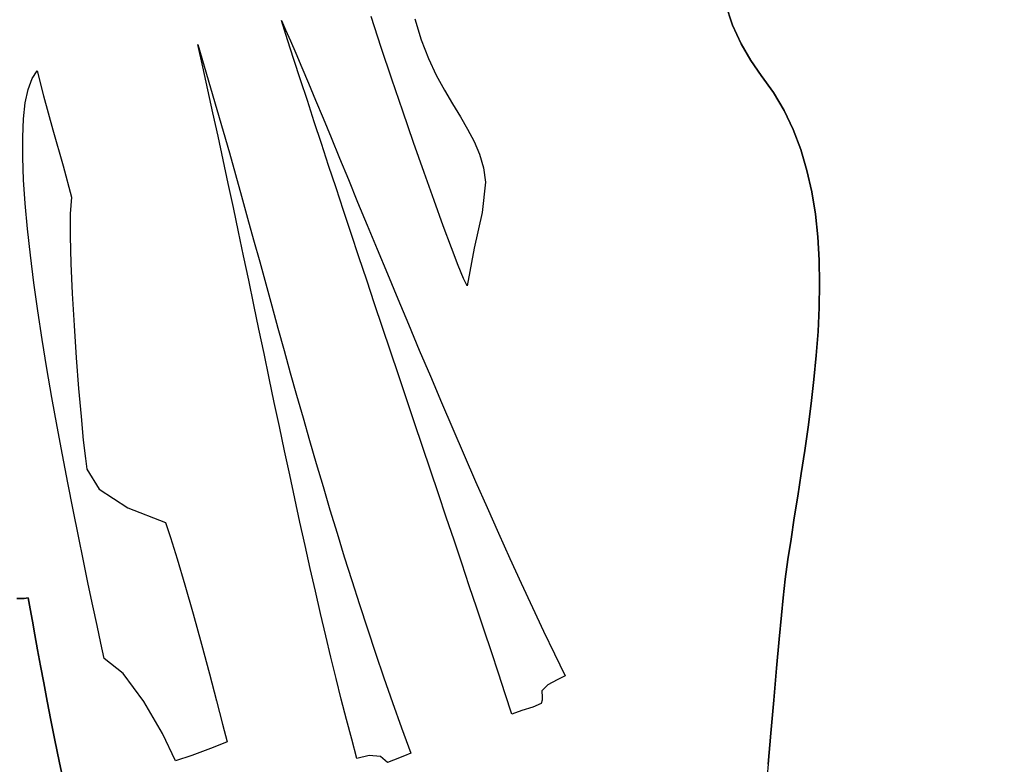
# Model space of a CAD drawing. Header units: millimetres. Extents: x -889928 to -835559, y 137213 to 158342.
# Tile 14 of 19: x -846876 to -846525, y 152472 to 152737. Entities that reach past the tile are written whole.
import ezdxf

# ---------------------------------------------------------------- set-up
doc = ezdxf.new("R2010")
doc.units = ezdxf.units.MM
doc.header["$XCLIPFRAME"] = 2
doc.linetypes.add('Tracejada', pattern=[6.35, 3.175, -3.175])
doc.layers.add('A-DETL-GENF', color=92, linetype='Continuous', lineweight=5)
doc.layers.add('G-ANNO-REFR', color=1, linetype='Tracejada', lineweight=5)
picture_1 = doc.add_image_def('image1.png', size_in_pixel=(1000, 904))
picture_2 = doc.add_image_def('image2.png', size_in_pixel=(1500, 1617))
picture_3 = doc.add_image_def('image3.png', size_in_pixel=(1556, 1639))

# ---------------------------------------------------------------- blocks, each defined once
blk = doc.blocks.new('CICLISTA DEFRENTE - CICLISTA DEFRENTE-3531129-TRECHO 1 - CORTE ESCADA RAMPA')
at = {"layer": 'A-DETL-GENF', "lineweight": 25}
for p, q in [((-846621.72, 152735.28), (-846624.23, 152742.84)), ((-846624.23, 152742.84), (-846621.72, 152735.28)), ((-846746.94, 152727.3), (-846750.56, 152738.35)), ((-846746.94, 152727.3), (-846750.56, 152738.35)), ((-846735.03, 152737.49), (-846732.73, 152729.98)), ((-846735.03, 152737.49), (-846732.73, 152729.98)), ((-846780.34, 152730.05), (-846782.53, 152736.89)), ((-846782.53, 152736.89), (-846781.04, 152733.6)), ((-846782.53, 152736.89), (-846781.04, 152733.6)), ((-846780.34, 152730.05), (-846782.53, 152736.89)), ((-846618.64, 152728.61), (-846621.72, 152735.28)), ((-846621.72, 152735.28), (-846618.64, 152728.61)), ((-846781.04, 152733.6), (-846779.33, 152729.7)), ((-846781.04, 152733.6), (-846779.33, 152729.7)), ((-846810.6, 152720.35), (-846812.41, 152728.35)), ((-846812.41, 152728.35), (-846810.08, 152720.63)), ((-846812.41, 152728.35), (-846810.08, 152720.63)), ((-846810.6, 152720.35), (-846812.41, 152728.35)), ((-846778.07, 152723.01), (-846780.34, 152730.05)), ((-846778.07, 152723.01), (-846780.34, 152730.05)), ((-846779.33, 152729.7), (-846777.4, 152725.21)), ((-846779.33, 152729.7), (-846777.4, 152725.21)), ((-846743.16, 152715.96), (-846746.94, 152727.3)), ((-846743.16, 152715.96), (-846746.94, 152727.3)), ((-846732.73, 152729.98), (-846730.14, 152723.33)), ((-846732.73, 152729.98), (-846730.14, 152723.33)), ((-846615.18, 152722.66), (-846618.64, 152728.61)), ((-846618.64, 152728.61), (-846615.18, 152722.66)), ((-846777.4, 152725.21), (-846775.26, 152720.17)), ((-846777.4, 152725.21), (-846775.26, 152720.17)), ((-846730.14, 152723.33), (-846727.34, 152717.41)), ((-846730.14, 152723.33), (-846727.34, 152717.41)), ((-846808.78, 152712.24), (-846810.6, 152720.35)), ((-846808.78, 152712.24), (-846810.6, 152720.35)), ((-846810.08, 152720.63), (-846807.79, 152712.91)), ((-846810.08, 152720.63), (-846807.79, 152712.91)), ((-846775.73, 152715.78), (-846778.07, 152723.01)), ((-846775.73, 152715.78), (-846778.07, 152723.01)), ((-846775.26, 152720.17), (-846772.93, 152714.61)), ((-846775.26, 152720.17), (-846772.93, 152714.61)), ((-846611.53, 152717.25), (-846615.18, 152722.66)), ((-846615.18, 152722.66), (-846611.53, 152717.25)), ((-846872.86, 152712.36), (-846871.45, 152716.19)), ((-846872.86, 152712.36), (-846871.45, 152716.19)), ((-846871.45, 152716.19), (-846869.63, 152718.96)), ((-846871.45, 152716.19), (-846869.63, 152718.96)), ((-846869.63, 152718.96), (-846867.43, 152710.03)), ((-846869.63, 152718.96), (-846867.43, 152710.03)), ((-846727.34, 152717.41), (-846724.45, 152712.07)), ((-846727.34, 152717.41), (-846724.45, 152712.07)), ((-846607.09, 152711.22), (-846611.53, 152717.25)), ((-846611.53, 152717.25), (-846607.09, 152711.22)), ((-846807.79, 152712.91), (-846805.53, 152705.19)), ((-846807.79, 152712.91), (-846805.53, 152705.19)), ((-846773.31, 152708.37), (-846775.73, 152715.78)), ((-846773.31, 152708.37), (-846775.73, 152715.78)), ((-846772.93, 152714.61), (-846770.41, 152708.56)), ((-846772.93, 152714.61), (-846770.41, 152708.56)), ((-846739.29, 152704.57), (-846743.16, 152715.96)), ((-846739.29, 152704.57), (-846743.16, 152715.96)), ((-846873.88, 152707.56), (-846872.86, 152712.36)), ((-846873.88, 152707.56), (-846872.86, 152712.36)), ((-846867.43, 152710.03), (-846864.02, 152697.96)), ((-846867.43, 152710.03), (-846864.02, 152697.96)), ((-846806.96, 152704.01), (-846808.78, 152712.24)), ((-846806.96, 152704.01), (-846808.78, 152712.24)), ((-846724.45, 152712.07), (-846721.55, 152707.18)), ((-846724.45, 152712.07), (-846721.55, 152707.18)), ((-846603.26, 152704.8), (-846607.09, 152711.22)), ((-846607.09, 152711.22), (-846603.26, 152704.8)), ((-846874.52, 152701.85), (-846873.88, 152707.56)), ((-846874.52, 152701.85), (-846873.88, 152707.56)), ((-846770.84, 152700.8), (-846773.31, 152708.37)), ((-846770.84, 152700.8), (-846773.31, 152708.37)), ((-846770.41, 152708.56), (-846767.71, 152702.07)), ((-846770.41, 152708.56), (-846767.71, 152702.07)), ((-846721.55, 152707.18), (-846718.75, 152702.6)), ((-846721.55, 152707.18), (-846718.75, 152702.6)), ((-846805.14, 152695.69), (-846806.96, 152704.01)), ((-846805.14, 152695.69), (-846806.96, 152704.01)), ((-846805.53, 152705.19), (-846803.3, 152697.46)), ((-846805.53, 152705.19), (-846803.3, 152697.46)), ((-846735.44, 152693.4), (-846739.29, 152704.57)), ((-846735.44, 152693.4), (-846739.29, 152704.57)), ((-846718.75, 152702.6), (-846716.16, 152698.17)), ((-846718.75, 152702.6), (-846716.16, 152698.17)), ((-846600.02, 152698.01), (-846603.26, 152704.8)), ((-846603.26, 152704.8), (-846600.02, 152698.01)), ((-846874.82, 152695.33), (-846874.52, 152701.85)), ((-846874.82, 152695.33), (-846874.52, 152701.85)), ((-846768.3, 152693.09), (-846770.84, 152700.8)), ((-846768.3, 152693.09), (-846770.84, 152700.8)), ((-846767.71, 152702.07), (-846764.85, 152695.15)), ((-846767.71, 152702.07), (-846764.85, 152695.15)), ((-846874.81, 152688.08), (-846874.82, 152695.33)), ((-846874.81, 152688.08), (-846874.82, 152695.33)), ((-846864.02, 152697.96), (-846860.38, 152685.12)), ((-846864.02, 152697.96), (-846860.38, 152685.12)), ((-846803.32, 152687.28), (-846805.14, 152695.69)), ((-846803.32, 152687.28), (-846805.14, 152695.69)), ((-846803.3, 152697.46), (-846801.1, 152689.73)), ((-846803.3, 152697.46), (-846801.1, 152689.73)), ((-846764.85, 152695.15), (-846761.83, 152687.84)), ((-846764.85, 152695.15), (-846761.83, 152687.84)), ((-846716.16, 152698.17), (-846713.85, 152693.76)), ((-846716.16, 152698.17), (-846713.85, 152693.76)), ((-846597.32, 152690.89), (-846600.02, 152698.01)), ((-846600.02, 152698.01), (-846597.32, 152690.89)), ((-846765.72, 152685.23), (-846768.3, 152693.09)), ((-846765.72, 152685.23), (-846768.3, 152693.09)), ((-846731.69, 152682.69), (-846735.44, 152693.4)), ((-846731.69, 152682.69), (-846735.44, 152693.4)), ((-846713.85, 152693.76), (-846711.95, 152689.23)), ((-846713.85, 152693.76), (-846711.95, 152689.23)), ((-846874.5, 152680.16), (-846874.81, 152688.08)), ((-846874.5, 152680.16), (-846874.81, 152688.08)), ((-846801.1, 152689.73), (-846798.92, 152681.99)), ((-846801.1, 152689.73), (-846798.92, 152681.99)), ((-846711.95, 152689.23), (-846710.54, 152684.44)), ((-846711.95, 152689.23), (-846710.54, 152684.44)), ((-846595.14, 152683.47), (-846597.32, 152690.89)), ((-846597.32, 152690.89), (-846595.14, 152683.47)), ((-846860.38, 152685.12), (-846857.46, 152673.91)), ((-846860.38, 152685.12), (-846857.46, 152673.91)), ((-846801.5, 152678.79), (-846803.32, 152687.28)), ((-846801.5, 152678.79), (-846803.32, 152687.28)), ((-846763.08, 152677.25), (-846765.72, 152685.23)), ((-846763.08, 152677.25), (-846765.72, 152685.23)), ((-846761.83, 152687.84), (-846758.67, 152680.18)), ((-846761.83, 152687.84), (-846758.67, 152680.18)), ((-846798.92, 152681.99), (-846796.75, 152674.24)), ((-846798.92, 152681.99), (-846796.75, 152674.24)), ((-846728.13, 152672.7), (-846731.69, 152682.69)), ((-846728.13, 152672.7), (-846731.69, 152682.69)), ((-846710.54, 152684.44), (-846709.73, 152679.25)), ((-846710.54, 152684.44), (-846709.73, 152679.25)), ((-846593.43, 152675.79), (-846595.14, 152683.47)), ((-846595.14, 152683.47), (-846593.43, 152675.79)), ((-846873.92, 152671.66), (-846874.5, 152680.16)), ((-846873.92, 152671.66), (-846874.5, 152680.16)), ((-846799.68, 152670.24), (-846801.5, 152678.79)), ((-846799.68, 152670.24), (-846801.5, 152678.79)), ((-846758.67, 152680.18), (-846755.37, 152672.2)), ((-846758.67, 152680.18), (-846755.37, 152672.2)), ((-846709.73, 152679.25), (-846711.02, 152668.49)), ((-846709.73, 152679.25), (-846711.02, 152668.49)), ((-846796.75, 152674.24), (-846794.6, 152666.47)), ((-846796.75, 152674.24), (-846794.6, 152666.47)), ((-846760.4, 152669.17), (-846763.08, 152677.25)), ((-846760.4, 152669.17), (-846763.08, 152677.25)), ((-846592.16, 152667.88), (-846593.43, 152675.79)), ((-846593.43, 152675.79), (-846592.16, 152667.88)), ((-846873.09, 152662.65), (-846873.92, 152671.66)), ((-846873.09, 152662.65), (-846873.92, 152671.66)), ((-846857.46, 152673.91), (-846857.85, 152668.05)), ((-846857.46, 152673.91), (-846857.85, 152668.05)), ((-846755.37, 152672.2), (-846751.95, 152663.93)), ((-846755.37, 152672.2), (-846751.95, 152663.93)), ((-846724.86, 152663.67), (-846728.13, 152672.7)), ((-846724.86, 152663.67), (-846728.13, 152672.7)), ((-846857.85, 152668.05), (-846857.89, 152660.02)), ((-846857.85, 152668.05), (-846857.89, 152660.02)), ((-846797.86, 152661.64), (-846799.68, 152670.24)), ((-846797.86, 152661.64), (-846799.68, 152670.24)), ((-846757.67, 152660.98), (-846760.4, 152669.17)), ((-846757.67, 152660.98), (-846760.4, 152669.17)), ((-846711.02, 152668.49), (-846713.78, 152655.78)), ((-846711.02, 152668.49), (-846713.78, 152655.78)), ((-846591.3, 152659.78), (-846592.16, 152667.88)), ((-846592.16, 152667.88), (-846591.3, 152659.78)), ((-846794.6, 152666.47), (-846792.45, 152658.68)), ((-846794.6, 152666.47), (-846792.45, 152658.68)), ((-846751.95, 152663.93), (-846748.42, 152655.41)), ((-846751.95, 152663.93), (-846748.42, 152655.41)), ((-846721.95, 152655.87), (-846724.86, 152663.67)), ((-846721.95, 152655.87), (-846724.86, 152663.67)), ((-846872.04, 152653.23), (-846873.09, 152662.65)), ((-846872.04, 152653.23), (-846873.09, 152662.65)), ((-846857.89, 152660.02), (-846857.65, 152650.34)), ((-846857.89, 152660.02), (-846857.65, 152650.34)), ((-846796.04, 152652.99), (-846797.86, 152661.64)), ((-846796.04, 152652.99), (-846797.86, 152661.64)), ((-846754.92, 152652.71), (-846757.67, 152660.98)), ((-846754.92, 152652.71), (-846757.67, 152660.98)), ((-846792.45, 152658.68), (-846790.3, 152650.87)), ((-846792.45, 152658.68), (-846790.3, 152650.87)), ((-846590.81, 152651.51), (-846591.3, 152659.78)), ((-846591.3, 152659.78), (-846590.81, 152651.51)), ((-846870.8, 152643.46), (-846872.04, 152653.23)), ((-846870.8, 152643.46), (-846872.04, 152653.23)), ((-846794.22, 152644.31), (-846796.04, 152652.99)), ((-846794.22, 152644.31), (-846796.04, 152652.99)), ((-846748.42, 152655.41), (-846744.78, 152646.66)), ((-846748.42, 152655.41), (-846744.78, 152646.66)), ((-846719.5, 152649.54), (-846721.95, 152655.87)), ((-846719.5, 152649.54), (-846721.95, 152655.87)), ((-846713.78, 152655.78), (-846716.35, 152642.32)), ((-846713.78, 152655.78), (-846716.35, 152642.32)), ((-846857.65, 152650.34), (-846857.16, 152639.55)), ((-846857.65, 152650.34), (-846857.16, 152639.55)), ((-846790.3, 152650.87), (-846788.14, 152643.04)), ((-846790.3, 152650.87), (-846788.14, 152643.04)), ((-846752.14, 152644.37), (-846754.92, 152652.71)), ((-846752.14, 152644.37), (-846754.92, 152652.71)), ((-846717.61, 152644.94), (-846719.5, 152649.54)), ((-846717.61, 152644.94), (-846719.5, 152649.54)), ((-846590.65, 152643.12), (-846590.81, 152651.51)), ((-846590.81, 152651.51), (-846590.65, 152643.12)), ((-846744.78, 152646.66), (-846741.06, 152637.73)), ((-846744.78, 152646.66), (-846741.06, 152637.73)), ((-846869.39, 152633.43), (-846870.8, 152643.46)), ((-846869.39, 152633.43), (-846870.8, 152643.46)), ((-846792.4, 152635.61), (-846794.22, 152644.31)), ((-846792.4, 152635.61), (-846794.22, 152644.31)), ((-846788.14, 152643.04), (-846785.98, 152635.17)), ((-846788.14, 152643.04), (-846785.98, 152635.17)), ((-846749.33, 152635.97), (-846752.14, 152644.37)), ((-846749.33, 152635.97), (-846752.14, 152644.37)), ((-846716.35, 152642.32), (-846717.61, 152644.94)), ((-846716.35, 152642.32), (-846717.61, 152644.94)), ((-846590.8, 152634.63), (-846590.65, 152643.12)), ((-846590.65, 152643.12), (-846590.8, 152634.63)), ((-846857.16, 152639.55), (-846856.5, 152628.16)), ((-846857.16, 152639.55), (-846856.5, 152628.16)), ((-846790.57, 152626.89), (-846792.4, 152635.61)), ((-846790.57, 152626.89), (-846792.4, 152635.61)), ((-846746.5, 152627.53), (-846749.33, 152635.97)), ((-846746.5, 152627.53), (-846749.33, 152635.97)), ((-846741.06, 152637.73), (-846737.25, 152628.64)), ((-846741.06, 152637.73), (-846737.25, 152628.64)), ((-846867.84, 152623.21), (-846869.39, 152633.43)), ((-846867.84, 152623.21), (-846869.39, 152633.43)), ((-846785.98, 152635.17), (-846783.8, 152627.27)), ((-846785.98, 152635.17), (-846783.8, 152627.27)), ((-846591.2, 152626.08), (-846590.8, 152634.63)), ((-846590.8, 152634.63), (-846591.2, 152626.08)), ((-846737.25, 152628.64), (-846733.38, 152619.42)), ((-846737.25, 152628.64), (-846733.38, 152619.42)), ((-846856.5, 152628.16), (-846855.72, 152616.71)), ((-846856.5, 152628.16), (-846855.72, 152616.71)), ((-846788.75, 152618.18), (-846790.57, 152626.89)), ((-846788.75, 152618.18), (-846790.57, 152626.89)), ((-846783.8, 152627.27), (-846781.6, 152619.34)), ((-846783.8, 152627.27), (-846781.6, 152619.34)), ((-846743.66, 152619.05), (-846746.5, 152627.53)), ((-846743.66, 152619.05), (-846746.5, 152627.53)), ((-846591.83, 152617.51), (-846591.2, 152626.08)), ((-846591.2, 152626.08), (-846591.83, 152617.51)), ((-846866.16, 152612.89), (-846867.84, 152623.21)), ((-846866.16, 152612.89), (-846867.84, 152623.21)), ((-846786.92, 152609.48), (-846788.75, 152618.18)), ((-846786.92, 152609.48), (-846788.75, 152618.18)), ((-846781.6, 152619.34), (-846779.38, 152611.36)), ((-846781.6, 152619.34), (-846779.38, 152611.36)), ((-846740.81, 152610.56), (-846743.66, 152619.05)), ((-846740.81, 152610.56), (-846743.66, 152619.05)), ((-846733.38, 152619.42), (-846729.44, 152610.11)), ((-846733.38, 152619.42), (-846729.44, 152610.11)), ((-846855.72, 152616.71), (-846854.87, 152605.73)), ((-846855.72, 152616.71), (-846854.87, 152605.73)), ((-846592.66, 152608.94), (-846591.83, 152617.51)), ((-846591.83, 152617.51), (-846592.66, 152608.94)), ((-846864.39, 152602.54), (-846866.16, 152612.89)), ((-846864.39, 152602.54), (-846866.16, 152612.89)), ((-846779.38, 152611.36), (-846777.13, 152603.35)), ((-846779.38, 152611.36), (-846777.13, 152603.35)), ((-846785.1, 152600.8), (-846786.92, 152609.48)), ((-846785.1, 152600.8), (-846786.92, 152609.48)), ((-846737.95, 152602.05), (-846740.81, 152610.56)), ((-846737.95, 152602.05), (-846740.81, 152610.56)), ((-846729.44, 152610.11), (-846725.45, 152600.75)), ((-846729.44, 152610.11), (-846725.45, 152600.75)), ((-846593.64, 152600.42), (-846592.66, 152608.94)), ((-846592.66, 152608.94), (-846593.64, 152600.42)), ((-846854.87, 152605.73), (-846854.01, 152595.74)), ((-846854.87, 152605.73), (-846854.01, 152595.74)), ((-846862.55, 152592.24), (-846864.39, 152602.54)), ((-846862.55, 152592.24), (-846864.39, 152602.54)), ((-846783.27, 152592.16), (-846785.1, 152600.8)), ((-846783.27, 152592.16), (-846785.1, 152600.8)), ((-846777.13, 152603.35), (-846774.84, 152595.29)), ((-846777.13, 152603.35), (-846774.84, 152595.29)), ((-846735.1, 152593.56), (-846737.95, 152602.05)), ((-846735.1, 152593.56), (-846737.95, 152602.05)), ((-846725.45, 152600.75), (-846721.43, 152591.36)), ((-846725.45, 152600.75), (-846721.43, 152591.36)), ((-846594.74, 152591.97), (-846593.64, 152600.42)), ((-846593.64, 152600.42), (-846594.74, 152591.97)), ((-846854.01, 152595.74), (-846853.19, 152587.27)), ((-846854.01, 152595.74), (-846853.19, 152587.27)), ((-846774.84, 152595.29), (-846772.52, 152587.18)), ((-846774.84, 152595.29), (-846772.52, 152587.18)), ((-846732.25, 152585.09), (-846735.1, 152593.56)), ((-846732.25, 152585.09), (-846735.1, 152593.56)), ((-846860.66, 152582.07), (-846862.55, 152592.24)), ((-846860.66, 152582.07), (-846862.55, 152592.24)), ((-846781.44, 152583.55), (-846783.27, 152592.16)), ((-846781.44, 152583.55), (-846783.27, 152592.16)), ((-846721.43, 152591.36), (-846717.37, 152581.98)), ((-846721.43, 152591.36), (-846717.37, 152581.98)), ((-846595.93, 152583.63), (-846594.74, 152591.97)), ((-846594.74, 152591.97), (-846595.93, 152583.63)), ((-846853.19, 152587.27), (-846852.47, 152580.84)), ((-846853.19, 152587.27), (-846852.47, 152580.84)), ((-846772.52, 152587.18), (-846770.14, 152579.01)), ((-846772.52, 152587.18), (-846770.14, 152579.01)), ((-846779.61, 152575.01), (-846781.44, 152583.55)), ((-846779.61, 152575.01), (-846781.44, 152583.55)), ((-846729.41, 152576.64), (-846732.25, 152585.09)), ((-846729.41, 152576.64), (-846732.25, 152585.09)), ((-846597.17, 152575.43), (-846595.93, 152583.63)), ((-846595.93, 152583.63), (-846597.17, 152575.43)), ((-846858.75, 152572.11), (-846860.66, 152582.07)), ((-846858.75, 152572.11), (-846860.66, 152582.07)), ((-846852.47, 152580.84), (-846851.91, 152576.99)), ((-846852.47, 152580.84), (-846851.91, 152576.99)), ((-846717.37, 152581.98), (-846713.3, 152572.64)), ((-846717.37, 152581.98), (-846713.3, 152572.64)), ((-846851.91, 152576.99), (-846847.5, 152569.89)), ((-846851.91, 152576.99), (-846847.5, 152569.89)), ((-846770.14, 152579.01), (-846767.72, 152570.79)), ((-846770.14, 152579.01), (-846767.72, 152570.79)), ((-846726.59, 152568.25), (-846729.41, 152576.64)), ((-846726.59, 152568.25), (-846729.41, 152576.64)), ((-846777.77, 152566.53), (-846779.61, 152575.01)), ((-846777.77, 152566.53), (-846779.61, 152575.01)), ((-846713.3, 152572.64), (-846709.22, 152563.37)), ((-846713.3, 152572.64), (-846709.22, 152563.37)), ((-846598.42, 152567.41), (-846597.17, 152575.43)), ((-846597.17, 152575.43), (-846598.42, 152567.41)), ((-846856.85, 152562.45), (-846858.75, 152572.11)), ((-846856.85, 152562.45), (-846858.75, 152572.11)), ((-846847.5, 152569.89), (-846837.31, 152563.25)), ((-846847.5, 152569.89), (-846837.31, 152563.25)), ((-846767.72, 152570.79), (-846765.25, 152562.52)), ((-846767.72, 152570.79), (-846765.25, 152562.52)), ((-846775.94, 152558.12), (-846777.77, 152566.53)), ((-846775.94, 152558.12), (-846777.77, 152566.53)), ((-846723.79, 152559.91), (-846726.59, 152568.25)), ((-846723.79, 152559.91), (-846726.59, 152568.25)), ((-846599.66, 152559.6), (-846598.42, 152567.41)), ((-846598.42, 152567.41), (-846599.66, 152559.6)), ((-846854.97, 152553.15), (-846856.85, 152562.45)), ((-846854.97, 152553.15), (-846856.85, 152562.45)), ((-846837.31, 152563.25), (-846823.94, 152557.99)), ((-846837.31, 152563.25), (-846823.94, 152557.99)), ((-846765.25, 152562.52), (-846762.72, 152554.18)), ((-846765.25, 152562.52), (-846762.72, 152554.18)), ((-846709.22, 152563.37), (-846705.14, 152554.21)), ((-846709.22, 152563.37), (-846705.14, 152554.21)), ((-846721.01, 152551.65), (-846723.79, 152559.91)), ((-846721.01, 152551.65), (-846723.79, 152559.91)), ((-846600.84, 152552.04), (-846599.66, 152559.6)), ((-846599.66, 152559.6), (-846600.84, 152552.04)), ((-846823.94, 152557.99), (-846822.07, 152552.66)), ((-846823.94, 152557.99), (-846822.07, 152552.66)), ((-846774.1, 152549.81), (-846775.94, 152558.12)), ((-846774.1, 152549.81), (-846775.94, 152558.12)), ((-846853.15, 152544.3), (-846854.97, 152553.15)), ((-846853.15, 152544.3), (-846854.97, 152553.15)), ((-846822.07, 152552.66), (-846819.69, 152545.03)), ((-846822.07, 152552.66), (-846819.69, 152545.03)), ((-846762.72, 152554.18), (-846760.12, 152545.78)), ((-846762.72, 152554.18), (-846760.12, 152545.78)), ((-846718.27, 152543.46), (-846721.01, 152551.65)), ((-846718.27, 152543.46), (-846721.01, 152551.65)), ((-846705.14, 152554.21), (-846701.08, 152545.19)), ((-846705.14, 152554.21), (-846701.08, 152545.19)), ((-846601.92, 152544.75), (-846600.84, 152552.04)), ((-846600.84, 152552.04), (-846601.92, 152544.75)), ((-846772.27, 152541.59), (-846774.1, 152549.81)), ((-846772.27, 152541.59), (-846774.1, 152549.81)), ((-846851.41, 152535.97), (-846853.15, 152544.3)), ((-846851.41, 152535.97), (-846853.15, 152544.3)), ((-846819.69, 152545.03), (-846816.96, 152535.74)), ((-846819.69, 152545.03), (-846816.96, 152535.74)), ((-846760.12, 152545.78), (-846757.45, 152537.3)), ((-846760.12, 152545.78), (-846757.45, 152537.3)), ((-846701.08, 152545.19), (-846697.04, 152536.35)), ((-846701.08, 152545.19), (-846697.04, 152536.35)), ((-846602.88, 152537.78), (-846601.92, 152544.75)), ((-846601.92, 152544.75), (-846602.88, 152537.78)), ((-846770.43, 152533.48), (-846772.27, 152541.59)), ((-846770.43, 152533.48), (-846772.27, 152541.59)), ((-846715.56, 152535.38), (-846718.27, 152543.46)), ((-846715.56, 152535.38), (-846718.27, 152543.46)), ((-846757.45, 152537.3), (-846754.71, 152528.76)), ((-846757.45, 152537.3), (-846754.71, 152528.76)), ((-846603.68, 152531.15), (-846602.88, 152537.78)), ((-846602.88, 152537.78), (-846603.68, 152531.15)), ((-846849.77, 152528.26), (-846851.41, 152535.97)), ((-846849.77, 152528.26), (-846851.41, 152535.97)), ((-846816.96, 152535.74), (-846814.04, 152525.41)), ((-846816.96, 152535.74), (-846814.04, 152525.41)), ((-846712.89, 152527.41), (-846715.56, 152535.38)), ((-846712.89, 152527.41), (-846715.56, 152535.38)), ((-846697.04, 152536.35), (-846693.04, 152527.7)), ((-846697.04, 152536.35), (-846693.04, 152527.7)), ((-846876.94, 152530.89), (-846874.27, 152530.95)), ((-846874.27, 152530.95), (-846876.94, 152530.89)), ((-846874.27, 152530.95), (-846872.83, 152531.1)), ((-846872.83, 152531.1), (-846874.27, 152530.95)), ((-846872.83, 152531.1), (-846872.14, 152527.18)), ((-846872.14, 152527.18), (-846872.83, 152531.1)), ((-846768.58, 152525.5), (-846770.43, 152533.48)), ((-846768.58, 152525.5), (-846770.43, 152533.48)), ((-846604.27, 152524.9), (-846603.68, 152531.15)), ((-846603.68, 152531.15), (-846604.27, 152524.9)), ((-846872.14, 152527.18), (-846871.36, 152522.78)), ((-846871.36, 152522.78), (-846872.14, 152527.18)), ((-846848.26, 152521.23), (-846849.77, 152528.26)), ((-846848.26, 152521.23), (-846849.77, 152528.26)), ((-846754.71, 152528.76), (-846751.89, 152520.14)), ((-846754.71, 152528.76), (-846751.89, 152520.14)), ((-846710.27, 152519.57), (-846712.89, 152527.41)), ((-846710.27, 152519.57), (-846712.89, 152527.41)), ((-846693.04, 152527.7), (-846689.08, 152519.3)), ((-846693.04, 152527.7), (-846689.08, 152519.3)), ((-846814.04, 152525.41), (-846811.07, 152514.66)), ((-846814.04, 152525.41), (-846811.07, 152514.66)), ((-846766.74, 152517.64), (-846768.58, 152525.5)), ((-846766.74, 152517.64), (-846768.58, 152525.5)), ((-846605.08, 152516.4), (-846604.27, 152524.9)), ((-846604.27, 152524.9), (-846605.08, 152516.4)), ((-846871.36, 152522.78), (-846870.49, 152517.92)), ((-846870.49, 152517.92), (-846871.36, 152522.78)), ((-846846.9, 152514.96), (-846848.26, 152521.23)), ((-846846.9, 152514.96), (-846848.26, 152521.23)), ((-846751.89, 152520.14), (-846748.98, 152511.44)), ((-846751.89, 152520.14), (-846748.98, 152511.44)), ((-846707.7, 152511.86), (-846710.27, 152519.57)), ((-846707.7, 152511.86), (-846710.27, 152519.57)), ((-846870.49, 152517.92), (-846869.52, 152512.63)), ((-846869.52, 152512.63), (-846870.49, 152517.92)), ((-846764.89, 152509.93), (-846766.74, 152517.64)), ((-846764.89, 152509.93), (-846766.74, 152517.64)), ((-846689.08, 152519.3), (-846685.18, 152511.17)), ((-846689.08, 152519.3), (-846685.18, 152511.17)), ((-846605.99, 152506.04), (-846605.08, 152516.4)), ((-846605.08, 152516.4), (-846605.99, 152506.04)), ((-846869.52, 152512.63), (-846868.46, 152506.92)), ((-846868.46, 152506.92), (-846869.52, 152512.63)), ((-846845.72, 152509.53), (-846846.9, 152514.96)), ((-846845.72, 152509.53), (-846846.9, 152514.96)), ((-846811.07, 152514.66), (-846808.22, 152504.1)), ((-846811.07, 152514.66), (-846808.22, 152504.1)), ((-846838.93, 152504.13), (-846845.72, 152509.53)), ((-846838.93, 152504.13), (-846845.72, 152509.53)), ((-846763.05, 152502.37), (-846764.89, 152509.93)), ((-846763.05, 152502.37), (-846764.89, 152509.93)), ((-846748.98, 152511.44), (-846745.99, 152502.66)), ((-846748.98, 152511.44), (-846745.99, 152502.66)), ((-846705.18, 152504.3), (-846707.7, 152511.86)), ((-846705.18, 152504.3), (-846707.7, 152511.86)), ((-846685.18, 152511.17), (-846681.34, 152503.34)), ((-846685.18, 152511.17), (-846681.34, 152503.34)), ((-846868.46, 152506.92), (-846867.32, 152500.81)), ((-846867.32, 152500.81), (-846868.46, 152506.92)), ((-846606.97, 152494.63), (-846605.99, 152506.04)), ((-846605.99, 152506.04), (-846606.97, 152494.63)), ((-846831.57, 152494.16), (-846838.93, 152504.13)), ((-846831.57, 152494.16), (-846838.93, 152504.13)), ((-846808.22, 152504.1), (-846805.65, 152494.37)), ((-846808.22, 152504.1), (-846805.65, 152494.37)), ((-846761.2, 152494.97), (-846763.05, 152502.37)), ((-846761.2, 152494.97), (-846763.05, 152502.37)), ((-846745.99, 152502.66), (-846742.9, 152493.8)), ((-846745.99, 152502.66), (-846742.9, 152493.8)), ((-846702.73, 152496.9), (-846705.18, 152504.3)), ((-846702.73, 152496.9), (-846705.18, 152504.3)), ((-846681.34, 152503.34), (-846684.26, 152501.91)), ((-846681.34, 152503.34), (-846684.26, 152501.91)), ((-846867.32, 152500.81), (-846866.07, 152494.33)), ((-846866.07, 152494.33), (-846867.32, 152500.81)), ((-846687.6, 152500.15), (-846689.66, 152498.01)), ((-846687.6, 152500.15), (-846689.66, 152498.01)), ((-846684.26, 152501.91), (-846687.6, 152500.15)), ((-846684.26, 152501.91), (-846687.6, 152500.15)), ((-846759.34, 152487.75), (-846761.2, 152494.97)), ((-846759.34, 152487.75), (-846761.2, 152494.97)), ((-846700.34, 152489.68), (-846702.73, 152496.9)), ((-846700.34, 152489.68), (-846702.73, 152496.9)), ((-846689.66, 152498.01), (-846689.62, 152495.75)), ((-846689.66, 152498.01), (-846689.62, 152495.75)), ((-846689.62, 152495.75), (-846689.63, 152494.64)), ((-846689.62, 152495.75), (-846689.63, 152494.64)), ((-846866.07, 152494.33), (-846864.74, 152487.5)), ((-846864.74, 152487.5), (-846866.07, 152494.33)), ((-846824.94, 152482.76), (-846831.57, 152494.16)), ((-846824.94, 152482.76), (-846831.57, 152494.16)), ((-846805.65, 152494.37), (-846803.51, 152486.08)), ((-846805.65, 152494.37), (-846803.51, 152486.08)), ((-846742.9, 152493.8), (-846739.71, 152484.85)), ((-846742.9, 152493.8), (-846739.71, 152484.85)), ((-846692.87, 152492.2), (-846696.77, 152491.01)), ((-846692.87, 152492.2), (-846696.77, 152491.01)), ((-846689.88, 152493.52), (-846692.87, 152492.2)), ((-846689.88, 152493.52), (-846692.87, 152492.2)), ((-846689.63, 152494.64), (-846689.88, 152493.52)), ((-846689.63, 152494.64), (-846689.88, 152493.52)), ((-846607.98, 152482.95), (-846606.97, 152494.63)), ((-846606.97, 152494.63), (-846607.98, 152482.95)), ((-846696.77, 152491.01), (-846700.34, 152489.68)), ((-846696.77, 152491.01), (-846700.34, 152489.68)), ((-846864.74, 152487.5), (-846863.32, 152480.35)), ((-846863.32, 152480.35), (-846864.74, 152487.5)), ((-846803.51, 152486.08), (-846801.95, 152479.86)), ((-846803.51, 152486.08), (-846801.95, 152479.86)), ((-846757.49, 152480.72), (-846759.34, 152487.75)), ((-846757.49, 152480.72), (-846759.34, 152487.75)), ((-846739.71, 152484.85), (-846736.42, 152475.8)), ((-846739.71, 152484.85), (-846736.42, 152475.8)), ((-846820.31, 152473.03), (-846824.94, 152482.76)), ((-846820.31, 152473.03), (-846824.94, 152482.76)), ((-846608.96, 152471.8), (-846607.98, 152482.95)), ((-846607.98, 152482.95), (-846608.96, 152471.8)), ((-846863.32, 152480.35), (-846861.81, 152472.88)), ((-846861.81, 152472.88), (-846863.32, 152480.35)), ((-846806.9, 152477.76), (-846814.51, 152474.99)), ((-846806.9, 152477.76), (-846814.51, 152474.99)), ((-846801.95, 152479.86), (-846806.9, 152477.76)), ((-846801.95, 152479.86), (-846806.9, 152477.76)), ((-846755.63, 152473.88), (-846757.49, 152480.72)), ((-846755.63, 152473.88), (-846757.49, 152480.72)), ((-846814.51, 152474.99), (-846820.31, 152473.03)), ((-846814.51, 152474.99), (-846820.31, 152473.03)), ((-846751.29, 152474.97), (-846755.63, 152473.88)), ((-846751.29, 152474.97), (-846755.63, 152473.88)), ((-846747.23, 152474.58), (-846751.29, 152474.97)), ((-846747.23, 152474.58), (-846751.29, 152474.97)), ((-846744.74, 152472.39), (-846747.23, 152474.58)), ((-846744.74, 152472.39), (-846747.23, 152474.58)), ((-846738.67, 152474.82), (-846742.63, 152473.23)), ((-846738.67, 152474.82), (-846742.63, 152473.23)), ((-846736.42, 152475.8), (-846738.67, 152474.82)), ((-846736.42, 152475.8), (-846738.67, 152474.82)), ((-846861.81, 152472.88), (-846860.2, 152465.12)), ((-846860.2, 152465.12), (-846861.81, 152472.88)), ((-846742.63, 152473.23), (-846744.74, 152472.39)), ((-846742.63, 152473.23), (-846744.74, 152472.39)), ((-846608.96, 152471.8), (-846609.87, 152461.97))]:
    blk.add_line(p, q, dxfattribs=at)

msp = doc.modelspace()

# ---------------------------------------------------------------- block references
at = {"layer": 'A-DETL-GENF', "lineweight": 25}
msp.add_blockref('CICLISTA DEFRENTE - CICLISTA DEFRENTE-3531129-TRECHO 1 - CORTE ESCADA RAMPA', (0, 0), dxfattribs=at)

# ---------------------------------------------------------------- pictures from other files: only their frames are drawn
at = {"layer": 'G-ANNO-REFR'}
image = msp.add_image(picture_2, insert=(-859300.354, 150581.465), size_in_units=(3710.145, 4000), dxfattribs=at)
image.set_boundary_path([(-12382.7142, 4776.35474), (-12382.7142, -1520.8903), (8495.6518, -1520.8903), (8495.6518, 4776.35474), (-12382.7142, 4776.35474)])
image.dxf.flags = 15
image = msp.add_image(picture_3, insert=(-857492.663, 150711.32), size_in_units=(6644.068, 7000), dxfattribs=at)
image.set_boundary_path([(-7596.1878, 3499.31283), (-7596.1878, -148.0711), (4497.8594, -148.0711), (4497.8594, 3499.31283), (-7596.1878, 3499.31283)])
image.dxf.flags = 15
image = msp.add_image(picture_1, insert=(-862750.776, 150912.355), size_in_units=(5528, 5000), dxfattribs=at)
image.set_boundary_path([(-4916.30857, 2376.84007), (-4916.30857, -439.59012), (4425.4381, -439.59012), (4425.4381, 2376.84007), (-4916.30857, 2376.84007)])
image.dxf.flags = 15

doc.saveas('drawing.dxf')
